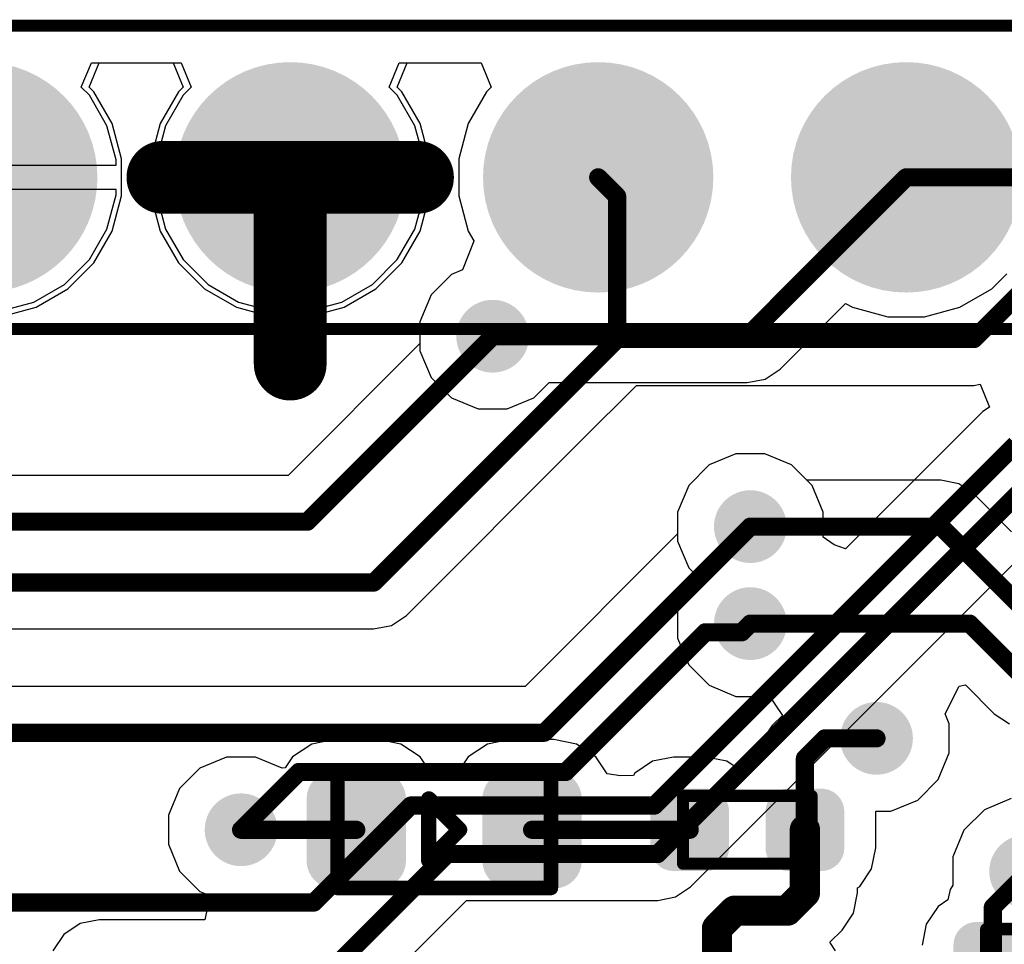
# Model space of a CAD drawing. Header units: inches. Extents: x 0 to 41, y 0 to 25.4.
# Tile 9 of 16: x 17 to 25.1, y 17.8 to 25.4. Entities that reach past the tile are written whole.
import ezdxf

# ---------------------------------------------------------------- set-up
doc = ezdxf.new("R2010")
doc.units = ezdxf.units.IN
for name, color, linetype in [('Board', 56, 'Continuous'), ('BOTTOM', 5, 'Continuous'), ('Bottom Solder', 6, 'Continuous'), ('Pad Holes', 156, 'Continuous'), ('TOP', 1, 'Continuous'), ('Top Assembly', 56, 'Continuous'), ('Top Solder', 216, 'Continuous'), ('Via Holes', 16, 'Continuous')]:
    doc.layers.add(name, color=color, linetype=linetype)

# ---------------------------------------------------------------- blocks, each defined once
blk = doc.blocks.new('PIN_HEADER_2_54___VERT__1_4POS_F_________1_3800')
at = {"layer": 'BOTTOM'}
h = blk.add_hatch(color=5, dxfattribs=at)
edge = h.paths.add_edge_path()
edge.add_arc((-3.81, 0), 0.8499983, 0, 360)
h = blk.add_hatch(color=5, dxfattribs=at)
edge = h.paths.add_edge_path()
edge.add_arc((-1.27, 0), 0.8499983, 0, 360)
h = blk.add_hatch(color=5, dxfattribs=at)
edge = h.paths.add_edge_path()
edge.add_arc((1.27, 0), 0.8499983, 0, 360)
h = blk.add_hatch(color=5, dxfattribs=at)
edge = h.paths.add_edge_path()
edge.add_arc((3.81, 0), 0.8499983, 0, 360)
at = {"layer": 'Bottom Solder'}
h = blk.add_hatch(color=6, dxfattribs=at)
edge = h.paths.add_edge_path()
edge.add_arc((-3.81, 0), 0.9499980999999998, 0, 360)
h = blk.add_hatch(color=6, dxfattribs=at)
edge = h.paths.add_edge_path()
edge.add_arc((-1.27, 0), 0.9499980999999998, 0, 360)
h = blk.add_hatch(color=6, dxfattribs=at)
edge = h.paths.add_edge_path()
edge.add_arc((1.27, 0), 0.9499980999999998, 0, 360)
h = blk.add_hatch(color=6, dxfattribs=at)
edge = h.paths.add_edge_path()
edge.add_arc((3.81, 0), 0.9499980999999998, 0, 360)
at = {"layer": 'Pad Holes'}
h = blk.add_hatch(color=7, dxfattribs=at)
edge = h.paths.add_edge_path()
edge.add_arc((-3.81, 0), 0.499999, 0, 360)
h = blk.add_hatch(color=7, dxfattribs=at)
edge = h.paths.add_edge_path()
edge.add_arc((-1.27, 0), 0.499999, 0, 360)
h = blk.add_hatch(color=7, dxfattribs=at)
edge = h.paths.add_edge_path()
edge.add_arc((1.27, 0), 0.499999, 0, 360)
h = blk.add_hatch(color=7, dxfattribs=at)
edge = h.paths.add_edge_path()
edge.add_arc((3.81, 0), 0.499999, 0, 360)
at = {"layer": 'TOP'}
h = blk.add_hatch(color=1, dxfattribs=at)
edge = h.paths.add_edge_path()
edge.add_arc((-3.81, 0), 0.8499983, 0, 360)
h = blk.add_hatch(color=1, dxfattribs=at)
edge = h.paths.add_edge_path()
edge.add_arc((-1.27, 0), 0.8499983, 0, 360)
h = blk.add_hatch(color=1, dxfattribs=at)
edge = h.paths.add_edge_path()
edge.add_arc((1.27, 0), 0.8499983, 0, 360)
h = blk.add_hatch(color=1, dxfattribs=at)
edge = h.paths.add_edge_path()
edge.add_arc((3.81, 0), 0.8499983, 0, 360)
at = {"layer": 'Top Solder'}
h = blk.add_hatch(color=216, dxfattribs=at)
edge = h.paths.add_edge_path()
edge.add_arc((-3.81, 0), 0.9499980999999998, 0, 360)
h = blk.add_hatch(color=216, dxfattribs=at)
edge = h.paths.add_edge_path()
edge.add_arc((-1.27, 0), 0.9499980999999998, 0, 360)
h = blk.add_hatch(color=216, dxfattribs=at)
edge = h.paths.add_edge_path()
edge.add_arc((1.27, 0), 0.9499980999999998, 0, 360)
h = blk.add_hatch(color=216, dxfattribs=at)
edge = h.paths.add_edge_path()
edge.add_arc((3.81, 0), 0.9499980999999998, 0, 360)
at = {"layer": 'Top Assembly', "const_width": 0.0999998}
for points in [[(-5.060000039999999, 1.25000004), (5.060000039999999, 1.25000004)], [(-5.060000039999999, -1.25000004), (5.060000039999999, -1.25000004)]]:
    blk.add_lwpolyline(points, dxfattribs=at)
blk = doc.blocks.new('LEDC1608X80N_AK_3801')
at = {"layer": 'TOP'}
h = blk.add_hatch(color=1, dxfattribs=at)
edge = h.paths.add_edge_path()
edge.add_arc((-0.54499891, -0.2550007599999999), 0.17999964, 270, 360)
edge.add_line((-0.36499927, -0.2550007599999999), (-0.36499927, 0.25500076))
edge.add_arc((-0.54499891, 0.25500076), 0.17999964, 0, 90)
edge.add_line((-0.54499891, 0.4350004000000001), (-0.9050007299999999, 0.4350004))
edge.add_arc((-0.9050007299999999, 0.2550007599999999), 0.17999964, 90, 180)
edge.add_line((-1.08500037, 0.2550007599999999), (-1.08500037, -0.25500076))
edge.add_arc((-0.9050007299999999, -0.25500076), 0.17999964, 180, 270)
edge.add_line((-0.9050007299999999, -0.4350004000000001), (-0.54499891, -0.4350004))
h = blk.add_hatch(color=1, dxfattribs=at)
edge = h.paths.add_edge_path()
edge.add_arc((0.54499891, 0.25500076), 0.17999964, 90, 180)
edge.add_line((0.36499927, 0.25500076), (0.36499927, -0.25500076))
edge.add_arc((0.54499891, -0.25500076), 0.17999964, 180, 270)
edge.add_line((0.54499891, -0.4350004), (0.9050007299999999, -0.4350004))
edge.add_arc((0.9050007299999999, -0.25500076), 0.17999964, 270, 360)
edge.add_line((1.08500037, -0.25500076), (1.08500037, 0.25500076))
edge.add_arc((0.9050007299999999, 0.25500076), 0.17999964, 0, 90)
edge.add_line((0.9050007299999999, 0.4350004), (0.54499891, 0.4350004))
at = {"layer": 'Top Solder'}
h = blk.add_hatch(color=216, dxfattribs=at)
edge = h.paths.add_edge_path()
edge.add_arc((-0.54499891, -0.2550007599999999), 0.22999954, 270, 360)
edge.add_line((-0.31499937, -0.2550007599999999), (-0.31499937, 0.25500076))
edge.add_arc((-0.54499891, 0.25500076), 0.22999954, 0, 90)
edge.add_line((-0.54499891, 0.4850003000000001), (-0.9050007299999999, 0.4850002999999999))
edge.add_arc((-0.9050007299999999, 0.2550007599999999), 0.22999954, 90, 180)
edge.add_line((-1.13500027, 0.25500076), (-1.13500027, -0.25500076))
edge.add_arc((-0.9050007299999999, -0.25500076), 0.22999954, 180, 270)
edge.add_line((-0.9050007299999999, -0.4850003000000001), (-0.54499891, -0.4850002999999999))
h = blk.add_hatch(color=216, dxfattribs=at)
edge = h.paths.add_edge_path()
edge.add_arc((0.54499891, 0.25500076), 0.22999954, 90, 180)
edge.add_line((0.31499937, 0.25500076), (0.31499937, -0.2550007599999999))
edge.add_arc((0.54499891, -0.25500076), 0.22999954, 180, 270)
edge.add_line((0.54499891, -0.4850002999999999), (0.9050007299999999, -0.4850002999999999))
edge.add_arc((0.9050007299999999, -0.25500076), 0.22999954, 270, 360)
edge.add_line((1.13500027, -0.25500076), (1.13500027, 0.25500076))
edge.add_arc((0.9050007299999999, 0.25500076), 0.22999954, 0, 90)
edge.add_line((0.9050007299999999, 0.4850002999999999), (0.54499891, 0.4850002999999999))
at = {"layer": 'Top Assembly'}
for points, const_width in [([(-0.88000078, 0.47999904), (-0.88000078, -0.47999904)], 0.11999976), ([(0.88000078, 0.47999904), (-0.88000078, 0.47999904)], 0.11999976), ([(0.88000078, 0.47999904), (0.88000078, -0.47999904)], 0.11999976), ([(0.127, 0.254), (-0.127, 0)], 0.127), ([(0.127, 0.254), (0.127, -0.254)], 0.127), ([(0.127, -0.254), (-0.127, 0)], 0.127), ([(0.88000078, -0.47999904), (-0.88000078, -0.47999904)], 0.11999976)]:
    blk.add_lwpolyline(points, dxfattribs=dict(at, const_width=const_width))
for points, const_width in [([(-0.9100007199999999, 0.47999904, 1), (-0.8500008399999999, 0.47999904, 1)], 0.05999988), ([(-0.9100007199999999, 0.47999904, 1), (-0.8500008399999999, 0.47999904, 1)], 0.05999988), ([(0.8500008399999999, 0.47999904, 1), (0.9100007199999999, 0.47999904, 1)], 0.05999988), ([(0.8500008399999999, 0.47999904, 1), (0.9100007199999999, 0.47999904, 1)], 0.05999988), ([(0.09525, 0.254, 1), (0.15875, 0.254, 1)], 0.0635), ([(0.09525, 0.254, 1), (0.15875, 0.254, 1)], 0.0635), ([(-0.15875, 0, 1), (-0.09525, 0, 1)], 0.0635), ([(-0.15875, 0, 1), (-0.09525, 0, 1)], 0.0635), ([(0.09525, -0.254, 1), (0.15875, -0.254, 1)], 0.0635), ([(0.09525, -0.254, 1), (0.15875, -0.254, 1)], 0.0635), ([(-0.9100007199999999, -0.47999904, 1), (-0.8500008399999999, -0.47999904, 1)], 0.05999988), ([(-0.9100007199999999, -0.47999904, 1), (-0.8500008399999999, -0.47999904, 1)], 0.05999988), ([(0.8500008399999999, -0.47999904, 1), (0.9100007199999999, -0.47999904, 1)], 0.05999988), ([(0.8500008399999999, -0.47999904, 1), (0.9100007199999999, -0.47999904, 1)], 0.05999988)]:
    blk.add_lwpolyline(points, format="xyb", close=True, dxfattribs=dict(at, const_width=const_width))
blk = doc.blocks.new('RES_0402_3807')
at = {"layer": 'TOP'}
h = blk.add_hatch(color=1, dxfattribs=at)
edge = h.paths.add_edge_path()
edge.add_arc((-0.34024951, -0.14975078), 0.14024864, 270, 360)
edge.add_line((-0.20000087, -0.14975078), (-0.20000087, 0.14975078))
edge.add_arc((-0.34024951, 0.14975078), 0.14024864, 0, 90)
edge.add_line((-0.34024951, 0.28999942), (-0.60975113, 0.28999942))
edge.add_arc((-0.60975113, 0.14975078), 0.14024864, 90, 180)
edge.add_line((-0.7499997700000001, 0.14975078), (-0.7499997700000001, -0.14975078))
edge.add_arc((-0.60975113, -0.14975078), 0.14024864, 180, 270)
edge.add_line((-0.60975113, -0.28999942), (-0.34024951, -0.28999942))
h = blk.add_hatch(color=1, dxfattribs=at)
edge = h.paths.add_edge_path()
edge.add_arc((0.34024951, 0.14975078), 0.14024864, 90, 180)
edge.add_line((0.20000087, 0.14975078), (0.20000087, -0.14975078))
edge.add_arc((0.34024951, -0.14975078), 0.14024864, 180, 270)
edge.add_line((0.34024951, -0.28999942), (0.60975113, -0.28999942))
edge.add_arc((0.60975113, -0.14975078), 0.14024864, 270, 360)
edge.add_line((0.7499997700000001, -0.14975078), (0.7499997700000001, 0.14975078))
edge.add_arc((0.60975113, 0.14975078), 0.14024864, 0, 90)
edge.add_line((0.60975113, 0.28999942), (0.34024951, 0.28999942))
at = {"layer": 'Top Solder'}
h = blk.add_hatch(color=216, dxfattribs=at)
edge = h.paths.add_edge_path()
edge.add_arc((-0.34024951, -0.14975078), 0.19024854, 270, 360)
edge.add_line((-0.15000097, -0.14975078), (-0.15000097, 0.14975078))
edge.add_arc((-0.34024951, 0.14975078), 0.19024854, 0, 90)
edge.add_line((-0.34024951, 0.33999932), (-0.60975113, 0.33999932))
edge.add_arc((-0.60975113, 0.14975078), 0.19024854, 90, 180)
edge.add_line((-0.79999967, 0.14975078), (-0.79999967, -0.14975078))
edge.add_arc((-0.60975113, -0.14975078), 0.19024854, 180, 270)
edge.add_line((-0.60975113, -0.33999932), (-0.34024951, -0.33999932))
h = blk.add_hatch(color=216, dxfattribs=at)
edge = h.paths.add_edge_path()
edge.add_arc((0.34024951, 0.14975078), 0.19024854, 90, 180)
edge.add_line((0.15000097, 0.14975078), (0.15000097, -0.14975078))
edge.add_arc((0.34024951, -0.14975078), 0.19024854, 180, 270)
edge.add_line((0.3402495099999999, -0.33999932), (0.60975113, -0.33999932))
edge.add_arc((0.60975113, -0.14975078), 0.19024854, 270, 360)
edge.add_line((0.79999967, -0.14975078), (0.79999967, 0.14975078))
edge.add_arc((0.60975113, 0.14975078), 0.19024854, 0, 90)
edge.add_line((0.60975113, 0.33999932), (0.34024951, 0.33999932))
at = {"layer": 'Top Assembly', "const_width": 0.0999998}
for points in [[(0.5299989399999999, 0.27999944), (-0.5299989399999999, 0.27999944)], [(-0.5299989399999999, 0.27999944), (-0.5299989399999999, -0.27999944)], [(0.5299989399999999, 0.27999944), (0.5299989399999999, -0.27999944)], [(0.5299989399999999, -0.27999944), (-0.5299989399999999, -0.27999944)]]:
    blk.add_lwpolyline(points, dxfattribs=at)
at = {"layer": 'Top Assembly', "const_width": 0.0499999}
for points in [[(-0.55499762, 0.27999944, 1), (-0.50500026, 0.27999944, 1)], [(-0.55499762, 0.27999944, 1), (-0.50500026, 0.27999944, 1)], [(0.50500026, 0.27999944, 1), (0.55499762, 0.27999944, 1)], [(0.50500026, 0.27999944, 1), (0.55499762, 0.27999944, 1)], [(-0.55499762, -0.27999944, 1), (-0.50500026, -0.27999944, 1)], [(-0.55499762, -0.27999944, 1), (-0.50500026, -0.27999944, 1)], [(0.50500026, -0.27999944, 1), (0.55499762, -0.27999944, 1)], [(0.50500026, -0.27999944, 1), (0.55499762, -0.27999944, 1)]]:
    blk.add_lwpolyline(points, format="xyb", close=True, dxfattribs=at)
blk = doc.blocks.new('RES_0402_3808')
at = {"layer": 'TOP'}
h = blk.add_hatch(color=1, dxfattribs=at)
edge = h.paths.add_edge_path()
edge.add_arc((-0.34025205, -0.14975078), 0.14024864, 270, 360)
edge.add_line((-0.20000341, -0.14975078), (-0.20000341, 0.14975078))
edge.add_arc((-0.34025205, 0.14975078), 0.14024864, 0, 90)
edge.add_line((-0.34025205, 0.28999942), (-0.60975367, 0.28999942))
edge.add_arc((-0.60975367, 0.14975078), 0.14024864, 90, 180)
edge.add_line((-0.75000231, 0.1497507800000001), (-0.75000231, -0.1497507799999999))
edge.add_arc((-0.60975367, -0.14975078), 0.14024864, 180, 270)
edge.add_line((-0.60975367, -0.28999942), (-0.34025205, -0.28999942))
h = blk.add_hatch(color=1, dxfattribs=at)
edge = h.paths.add_edge_path()
edge.add_arc((0.34025205, 0.14975078), 0.14024864, 90, 180)
edge.add_line((0.20000341, 0.14975078), (0.20000341, -0.14975078))
edge.add_arc((0.34025205, -0.14975078), 0.14024864, 180, 270)
edge.add_line((0.34025205, -0.28999942), (0.60975367, -0.28999942))
edge.add_arc((0.60975367, -0.14975078), 0.14024864, 270, 360)
edge.add_line((0.75000231, -0.14975078), (0.75000231, 0.14975078))
edge.add_arc((0.60975367, 0.14975078), 0.14024864, 0, 90)
edge.add_line((0.60975367, 0.28999942), (0.34025205, 0.28999942))
at = {"layer": 'Top Solder'}
h = blk.add_hatch(color=216, dxfattribs=at)
edge = h.paths.add_edge_path()
edge.add_arc((-0.34025205, -0.14975078), 0.19024854, 270, 360)
edge.add_line((-0.15000351, -0.14975078), (-0.15000351, 0.14975078))
edge.add_arc((-0.34025205, 0.14975078), 0.19024854, 0, 90)
edge.add_line((-0.34025205, 0.33999932), (-0.60975367, 0.33999932))
edge.add_arc((-0.60975367, 0.14975078), 0.19024854, 90, 180)
edge.add_line((-0.80000221, 0.1497507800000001), (-0.80000221, -0.1497507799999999))
edge.add_arc((-0.60975367, -0.14975078), 0.19024854, 180, 270)
edge.add_line((-0.60975367, -0.33999932), (-0.34025205, -0.33999932))
h = blk.add_hatch(color=216, dxfattribs=at)
edge = h.paths.add_edge_path()
edge.add_arc((0.34025205, 0.14975078), 0.19024854, 90, 180)
edge.add_line((0.15000351, 0.14975078), (0.15000351, -0.14975078))
edge.add_arc((0.34025205, -0.14975078), 0.19024854, 180, 270)
edge.add_line((0.3402520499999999, -0.33999932), (0.60975367, -0.33999932))
edge.add_arc((0.60975367, -0.14975078), 0.19024854, 270, 360)
edge.add_line((0.80000221, -0.14975078), (0.80000221, 0.14975078))
edge.add_arc((0.60975367, 0.14975078), 0.19024854, 0, 90)
edge.add_line((0.60975367, 0.33999932), (0.34025205, 0.33999932))
at = {"layer": 'Top Assembly', "const_width": 0.0999998}
for points in [[(-0.5299989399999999, 0.27999944), (0.5299989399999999, 0.27999944)], [(-0.5299989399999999, -0.27999944), (-0.5299989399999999, 0.27999944)], [(0.5299989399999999, -0.27999944), (0.5299989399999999, 0.27999944)], [(-0.5299989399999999, -0.27999944), (0.5299989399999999, -0.27999944)]]:
    blk.add_lwpolyline(points, dxfattribs=at)
at = {"layer": 'Top Assembly', "const_width": 0.0499999}
for points in [[(-0.55499762, 0.27999944, 1), (-0.50500026, 0.27999944, 1)], [(-0.55499762, 0.27999944, 1), (-0.50500026, 0.27999944, 1)], [(0.50500026, 0.27999944, 1), (0.55499762, 0.27999944, 1)], [(0.50500026, 0.27999944, 1), (0.55499762, 0.27999944, 1)], [(-0.55499762, -0.27999944, 1), (-0.50500026, -0.27999944, 1)], [(-0.55499762, -0.27999944, 1), (-0.50500026, -0.27999944, 1)], [(0.50500026, -0.27999944, 1), (0.55499762, -0.27999944, 1)], [(0.50500026, -0.27999944, 1), (0.55499762, -0.27999944, 1)]]:
    blk.add_lwpolyline(points, format="xyb", close=True, dxfattribs=at)

msp = doc.modelspace()

# ---------------------------------------------------------------- hatches: boundary and pattern name
at = {"layer": 'BOTTOM'}
h = msp.add_hatch(color=5, dxfattribs=at)
edge = h.paths.add_edge_path()
edge.add_arc((20.89999884, 22.80000012), 0.2999994, 0, 360)
h = msp.add_hatch(color=5, dxfattribs=at)
edge = h.paths.add_edge_path()
edge.add_arc((23.02502126, 21.23000326), 0.2999994, 0, 360)
h = msp.add_hatch(color=5, dxfattribs=at)
edge = h.paths.add_edge_path()
edge.add_arc((23.02502126, 20.43000232), 0.2999994, 0, 360)
h = msp.add_hatch(color=5, dxfattribs=at)
edge = h.paths.add_edge_path()
edge.add_arc((24.06559068, 19.48396662), 0.2999994, 0, 360)
h = msp.add_hatch(color=5, dxfattribs=at)
edge = h.paths.add_edge_path()
edge.add_arc((18.82502204, 18.7300108), 0.2999994, 0, 360)
h = msp.add_hatch(color=5, dxfattribs=at)
edge = h.paths.add_edge_path()
edge.add_arc((25.29533676, 18.38703714), 0.2999994, 0, 360)
at = {"layer": 'TOP'}
h = msp.add_hatch(color=1, dxfattribs=at)
edge = h.paths.add_edge_path()
edge.add_arc((20.89999884, 22.80000012), 0.2999994, 0, 360)
h = msp.add_hatch(color=1, dxfattribs=at)
edge = h.paths.add_edge_path()
edge.add_arc((23.02502126, 21.23000326), 0.2999994, 0, 360)
h = msp.add_hatch(color=1, dxfattribs=at)
edge = h.paths.add_edge_path()
edge.add_arc((23.02502126, 20.43000232), 0.2999994, 0, 360)
h = msp.add_hatch(color=1, dxfattribs=at)
edge = h.paths.add_edge_path()
edge.add_arc((24.06559068, 19.48396662), 0.2999994, 0, 360)
h = msp.add_hatch(color=1, dxfattribs=at)
edge = h.paths.add_edge_path()
edge.add_arc((18.82502204, 18.7300108), 0.2999994, 0, 360)
h = msp.add_hatch(color=1, dxfattribs=at)
edge = h.paths.add_edge_path()
edge.add_arc((25.29533676, 18.38703714), 0.2999994, 0, 360)
at = {"layer": 'Via Holes'}
h = msp.add_hatch(color=7, dxfattribs=at)
edge = h.paths.add_edge_path()
edge.add_arc((20.89999884, 22.80000012), 0.1499997, 0, 360)
h = msp.add_hatch(color=7, dxfattribs=at)
edge = h.paths.add_edge_path()
edge.add_arc((23.02502126, 21.23000326), 0.1499997, 0, 360)
h = msp.add_hatch(color=7, dxfattribs=at)
edge = h.paths.add_edge_path()
edge.add_arc((23.02502126, 20.43000232), 0.1499997, 0, 360)
h = msp.add_hatch(color=7, dxfattribs=at)
edge = h.paths.add_edge_path()
edge.add_arc((24.06559068, 19.48396662), 0.1499997, 0, 360)
h = msp.add_hatch(color=7, dxfattribs=at)
edge = h.paths.add_edge_path()
edge.add_arc((18.82502204, 18.7300108), 0.1499997, 0, 360)

# ---------------------------------------------------------------- linework, layer by layer
at = {"layer": 'Board', "const_width": 0.0499999}
msp.add_lwpolyline([(4.500013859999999, 25.36001278), (36.50000066, 25.36001024)], dxfattribs=at)
at = {"layer": 'BOTTOM'}
for p, q in [((17.50718114, 24.85415146), (17.59002578, 25.05415106)), ((17.59002578, 25.05415106), (18.26498506, 25.05415106)), ((18.26498506, 25.05415106), (18.3478297, 24.85415146)), ((20.11223054, 24.85415146), (20.19507264, 25.05415106)), ((20.19507264, 25.05415106), (20.8049876, 25.0541536)), ((20.8049876, 25.0541536), (20.8878297, 24.85415146)), ((17.57344974, 24.78788286), (17.50718114, 24.85415146)), ((18.3478297, 24.85415146), (18.30980336, 24.81612512)), ((20.15025688, 24.81612512), (20.11223054, 24.85415146)), ((20.8878297, 24.85415146), (20.84980336, 24.81612512)), ((17.71879362, 24.53613838), (17.57344974, 24.78788286)), ((18.30980336, 24.81612512), (18.15840158, 24.55389298)), ((20.30165866, 24.55389298), (20.15025688, 24.81612512)), ((20.84980336, 24.81612512), (20.69840158, 24.55389298)), ((17.79402842, 24.25535408), (17.71879362, 24.53613838)), ((18.15840158, 24.55389298), (18.08003242, 24.26140944)), ((20.38002782, 24.26140944), (20.30165866, 24.55389298)), ((20.69840158, 24.55389298), (20.62003242, 24.26140944)), ((15.58603182, 24.21001), (17.79402842, 24.21001)), ((17.79402842, 24.21001), (17.79402842, 24.25535408)), ((18.08003242, 24.26140944), (18.08003242, 23.95861096)), ((20.38002782, 23.95861096), (20.38002782, 24.26140944)), ((20.62003242, 24.26140944), (20.62003242, 23.95861096)), ((17.79402842, 24.0100104), (16.79002992, 24.0100104)), ((17.71879362, 23.68388202), (17.79402842, 23.96466632)), ((17.79402842, 23.96466632), (17.79402842, 24.0100104)), ((18.08003242, 23.95861096), (18.15840158, 23.66612742)), ((20.30165866, 23.66612742), (20.38002782, 23.95861096)), ((20.62003242, 23.95861096), (20.69840158, 23.66612742)), ((17.57344974, 23.43213754), (17.71879362, 23.68388202)), ((18.15840158, 23.66612742), (18.30980336, 23.40389528)), ((20.15025688, 23.40389528), (20.30165866, 23.66612742)), ((20.69840158, 23.66612742), (20.74508678, 23.58526906)), ((20.74524426, 23.58445118), (20.6519018, 23.34666908)), ((20.74508678, 23.58526906), (20.74524426, 23.58445118)), ((17.36790278, 23.22659058), (17.57344974, 23.43213754)), ((18.30980336, 23.40389528), (18.5239152, 23.18978344)), ((19.93614504, 23.18978344), (20.15025688, 23.40389528)), ((20.56012652, 23.30865544), (20.39134352, 23.13987244)), ((20.6519018, 23.34666908), (20.56012652, 23.30865544)), ((17.1161583, 23.0812467), (17.36790278, 23.22659058)), ((18.5239152, 23.18978344), (18.78614734, 23.03838166)), ((19.6739129, 23.03838166), (19.93614504, 23.18978344)), ((16.835374, 23.0060119), (17.1161583, 23.0812467)), ((20.39134352, 23.13987244), (20.30000004, 22.9193471)), ((18.78614734, 23.03838166), (19.07863088, 22.9600125)), ((19.38142936, 22.9600125), (19.6739129, 23.03838166)), ((19.07863088, 22.9600125), (19.38142936, 22.9600125)), ((20.30000004, 22.9193471), (20.30000004, 22.74071652)), ((20.30000004, 22.74071652), (19.21198088, 21.65269736)), ((21.62537204, 21.93464752), (22.08482248, 22.39409796)), ((22.08482248, 22.39409796), (24.86881996, 22.39409796)), ((24.86881996, 22.39409796), (24.9203083, 22.40433924)), ((24.9203083, 22.40433924), (24.99834472, 22.21594236)), ((24.94360772, 22.1793689), (23.80979744, 21.04555862)), ((24.99834472, 22.21594236), (24.94360772, 22.1793689)), ((20.18871756, 20.49799558), (21.62536442, 21.93464244)), ((21.62536442, 21.93464244), (21.62537204, 21.93464752)), ((22.90567428, 21.83000206), (22.68514894, 21.73865858)), ((23.14436824, 21.83000206), (22.90567428, 21.83000206)), ((23.36489358, 21.73865858), (23.14436824, 21.83000206)), ((22.68514894, 21.73865858), (22.51636594, 21.56987558)), ((23.53367658, 21.56987558), (23.36489358, 21.73865858)), ((19.21198088, 21.65269736), (15.42774664, 21.65269736)), ((22.51636594, 21.56987558), (22.42502246, 21.34935024)), ((23.62502006, 21.34935024), (23.53367658, 21.56987558)), ((22.42502246, 21.34935024), (22.42502246, 21.17071966)), ((23.62502006, 21.14362548), (23.62502006, 21.34935024)), ((22.53159578, 18.25964344), (25.52162028, 21.24966794)), ((22.42502246, 21.17071966), (21.1666582, 19.9123554)), ((23.71542374, 21.07880722), (23.62502006, 21.14362548)), ((23.80979744, 21.04555862), (23.71542374, 21.07880722)), ((20.06467666, 20.41511284), (20.18871756, 20.49799558)), ((14.7536281, 20.38600952), (19.91835996, 20.38600952)), ((19.91835996, 20.38600952), (20.06467666, 20.41511284)), ((21.1666582, 19.9123554), (14.69120506, 19.9123554)), ((22.40755488, 18.1767607), (22.53159578, 18.25964344)), ((19.80736704, 17.2716317), (20.68339272, 18.14765738)), ((20.68339272, 18.14765738), (22.26123818, 18.14765738)), ((22.26123818, 18.14765738), (22.40755488, 18.1767607))]:
    msp.add_line(p, q, dxfattribs=at)
at = {"layer": 'BOTTOM', "const_width": 0.1499997}
for points in [[(21.77003012, 24.1100102), (21.92645094, 23.95358938)], [(24.31003012, 24.1100102), (25.28762786, 24.1100102)], [(21.92645094, 22.77644162), (21.92645094, 23.95358938)], [(24.86881996, 22.77644162), (25.8140962, 23.72171786)], [(19.37035242, 21.2703537), (20.89999884, 22.80000012)], [(21.35501444, 22.20500512), (21.92645094, 22.77644162)], [(21.92645094, 22.77644162), (24.86881996, 22.77644162)], [(19.91835996, 20.76835318), (21.3550119, 22.20500512)], [(21.3550119, 22.20500512), (21.35501444, 22.20500512)], [(22.2349568, 18.93000278), (25.21396532, 21.9090113)], [(22.26123818, 18.53000104), (25.36324874, 21.6320116)], [(14.96156266, 21.2703537), (19.37035242, 21.2703537)], [(21.32502974, 19.53001174), (23.02502126, 21.23000326)], [(14.7536281, 20.76835318), (19.91835996, 20.76835318)], [(22.95379204, 20.3587731), (23.02502126, 20.43000232)], [(21.50202456, 19.20700248), (22.65379518, 20.3587731)], [(22.65379518, 20.3587731), (22.95379204, 20.3587731)], [(14.22502108, 19.53001174), (21.32502974, 19.53001174)], [(18.82502204, 18.7300108), (19.30201372, 19.20700248)], [(19.30201372, 19.20700248), (21.50202456, 19.20700248)], [(19.425031, 18.130012), (20.22502178, 18.93000278)], [(20.22502178, 18.93000278), (22.2349568, 18.93000278)], [(19.42502338, 17.43000324), (20.52502118, 18.53000104)], [(20.52502118, 18.53000104), (22.26123818, 18.53000104)], [(16.07854036, 18.130012), (19.425031, 18.130012)]]:
    msp.add_lwpolyline(points, dxfattribs=at)
at = {"layer": 'BOTTOM', "const_width": 0.07499858}
for points in [[(21.73252956, 24.1100102, 1), (21.80753068, 24.1100102, 1)], [(24.27252956, 24.1100102, 1), (24.34753068, 24.1100102, 1)], [(21.88895038, 23.95358938, 1), (21.9639515, 23.95358938, 1)], [(21.88895038, 23.95358938, 1), (21.9639515, 23.95358938, 1)], [(20.86249828, 22.80000012, 1), (20.9374994, 22.80000012, 1)], [(21.88895038, 22.77644162, 1), (21.9639515, 22.77644162, 1)], [(21.88895038, 22.77644162, 1), (21.9639515, 22.77644162, 1)], [(21.88895038, 22.77644162, 1), (21.9639515, 22.77644162, 1)], [(24.8313194, 22.77644162, 1), (24.90632052, 22.77644162, 1)], [(24.8313194, 22.77644162, 1), (24.90632052, 22.77644162, 1)], [(21.31751134, 22.20500512, 1), (21.39251246, 22.20500512, 1)], [(21.31751134, 22.20500512, 1), (21.39251246, 22.20500512, 1)], [(21.31751388, 22.20500512, 1), (21.392515, 22.20500512, 1)], [(21.31751388, 22.20500512, 1), (21.392515, 22.20500512, 1)], [(19.33285186, 21.2703537, 1), (19.40785298, 21.2703537, 1)], [(19.33285186, 21.2703537, 1), (19.40785298, 21.2703537, 1)], [(22.9875207, 21.23000326, 1), (23.06252182, 21.23000326, 1)], [(19.8808594, 20.76835318, 1), (19.95586052, 20.76835318, 1)], [(19.8808594, 20.76835318, 1), (19.95586052, 20.76835318, 1)], [(22.9875207, 20.43000232, 1), (23.06252182, 20.43000232, 1)], [(22.61629462, 20.3587731, 1), (22.69129574, 20.3587731, 1)], [(22.61629462, 20.3587731, 1), (22.69129574, 20.3587731, 1)], [(22.91629148, 20.3587731, 1), (22.9912926, 20.3587731, 1)], [(22.91629148, 20.3587731, 1), (22.9912926, 20.3587731, 1)], [(21.28752918, 19.53001174, 1), (21.3625303, 19.53001174, 1)], [(21.28752918, 19.53001174, 1), (21.3625303, 19.53001174, 1)], [(19.26451316, 19.20700248, 1), (19.33951428, 19.20700248, 1)], [(19.26451316, 19.20700248, 1), (19.33951428, 19.20700248, 1)], [(21.464524, 19.20700248, 1), (21.53952512, 19.20700248, 1)], [(21.464524, 19.20700248, 1), (21.53952512, 19.20700248, 1)], [(20.18752122, 18.93000278, 1), (20.26252234, 18.93000278, 1)], [(20.18752122, 18.93000278, 1), (20.26252234, 18.93000278, 1)], [(22.19745624, 18.93000278, 1), (22.27245736, 18.93000278, 1)], [(22.19745624, 18.93000278, 1), (22.27245736, 18.93000278, 1)], [(18.78752148, 18.7300108, 1), (18.8625226, 18.7300108, 1)], [(20.48752062, 18.53000104, 1), (20.56252174, 18.53000104, 1)], [(20.48752062, 18.53000104, 1), (20.56252174, 18.53000104, 1)], [(22.22373762, 18.53000104, 1), (22.29873874, 18.53000104, 1)], [(22.22373762, 18.53000104, 1), (22.29873874, 18.53000104, 1)], [(19.38753044, 18.130012, 1), (19.46253156, 18.130012, 1)], [(19.38753044, 18.130012, 1), (19.46253156, 18.130012, 1)]]:
    msp.add_lwpolyline(points, format="xyb", close=True, dxfattribs=at)
at = {"layer": 'TOP'}
for p, q in [((17.57223054, 24.85415146), (17.65507518, 25.05415106)), ((17.65507518, 25.05415106), (18.33003446, 25.05415106)), ((18.33003446, 25.05415106), (18.4128791, 24.85415146)), ((20.04718114, 24.85415146), (20.13002324, 25.05415106)), ((20.13002324, 25.05415106), (20.8049876, 25.0541536)), ((20.8049876, 25.0541536), (20.8878297, 24.85415146)), ((17.61025688, 24.81612512), (17.57223054, 24.85415146)), ((18.4128791, 24.85415146), (18.3466105, 24.78788286)), ((20.11344974, 24.78788286), (20.04718114, 24.85415146)), ((20.8878297, 24.85415146), (20.84980336, 24.81612512)), ((17.76165866, 24.55389298), (17.61025688, 24.81612512)), ((18.3466105, 24.78788286), (18.20126662, 24.53613838)), ((20.25879362, 24.53613838), (20.11344974, 24.78788286)), ((20.84980336, 24.81612512), (20.69840158, 24.55389298)), ((17.84002782, 24.26140944), (17.76165866, 24.55389298)), ((18.20126662, 24.53613838), (18.12603182, 24.25535408)), ((20.33402842, 24.25535408), (20.25879362, 24.53613838)), ((20.69840158, 24.55389298), (20.62003242, 24.26140944)), ((17.84002782, 23.95861096), (17.84002782, 24.26140944)), ((18.12603182, 24.25535408), (18.12603182, 24.21001)), ((18.12603182, 24.21001), (20.33402842, 24.21001)), ((20.33402842, 24.21001), (20.33402842, 24.25535408)), ((20.62003242, 24.26140944), (20.62003242, 23.95861096)), ((17.76165866, 23.66612742), (17.84002782, 23.95861096)), ((19.13003032, 24.0100104), (18.12603182, 24.0100104)), ((18.12603182, 24.0100104), (18.12603182, 23.96466632)), ((18.12603182, 23.96466632), (18.20126662, 23.68388202)), ((19.13003032, 23.0060119), (19.13003032, 24.0100104)), ((20.33402842, 24.0100104), (19.33002992, 24.0100104)), ((19.33002992, 24.0100104), (19.33002992, 23.0060119)), ((20.25879362, 23.68388202), (20.33402842, 23.96466632)), ((20.33402842, 23.96466632), (20.33402842, 24.0100104)), ((20.62003242, 23.95861096), (20.69840158, 23.66612742)), ((17.61025688, 23.40389528), (17.76165866, 23.66612742)), ((18.20126662, 23.68388202), (18.3466105, 23.43213754)), ((20.11344974, 23.43213754), (20.25879362, 23.68388202)), ((20.69840158, 23.66612742), (20.74508678, 23.58526906)), ((20.74524426, 23.58445118), (20.6519018, 23.34666908)), ((20.74508678, 23.58526906), (20.74524426, 23.58445118)), ((17.39614504, 23.18978344), (17.61025688, 23.40389528)), ((18.3466105, 23.43213754), (18.55215746, 23.22659058)), ((19.90790278, 23.22659058), (20.11344974, 23.43213754)), ((20.56012652, 23.30865544), (20.39134352, 23.13987244)), ((20.6519018, 23.34666908), (20.56012652, 23.30865544)), ((25.01614504, 23.18978344), (25.14086412, 23.31450252)), ((18.55215746, 23.22659058), (18.80390194, 23.0812467)), ((19.6561583, 23.0812467), (19.90790278, 23.22659058)), ((17.1339129, 23.03838166), (17.39614504, 23.18978344)), ((24.7539129, 23.03838166), (25.01614504, 23.18978344)), ((18.80390194, 23.0812467), (19.08468624, 23.0060119)), ((19.375374, 23.0060119), (19.6561583, 23.0812467)), ((20.39134352, 23.13987244), (20.30000004, 22.9193471)), ((23.27037764, 22.52964252), (23.81097346, 23.07023834)), ((23.81097346, 23.07023834), (23.86614734, 23.03838166)), ((16.84142936, 22.9600125), (17.1339129, 23.03838166)), ((19.08468624, 23.0060119), (19.13003032, 23.0060119)), ((19.33002992, 23.0060119), (19.375374, 23.0060119)), ((23.86614734, 23.03838166), (24.15863088, 22.9600125)), ((24.46142936, 22.9600125), (24.7539129, 23.03838166)), ((20.30000004, 22.9193471), (20.30000004, 22.68065314)), ((24.15863088, 22.9600125), (24.46142936, 22.9600125)), ((20.30000004, 22.68065314), (20.39134352, 22.4601278)), ((23.14633674, 22.44675978), (23.27037764, 22.52964252)), ((20.39134352, 22.4601278), (20.56012652, 22.2913448)), ((21.23987116, 22.2913448), (21.36618282, 22.41765646)), ((21.36618282, 22.41765646), (23.00002004, 22.41765646)), ((23.00002004, 22.41765646), (23.14633674, 22.44675978)), ((20.56012652, 22.2913448), (20.78065186, 22.20000132)), ((21.01934582, 22.20000132), (21.23987116, 22.2913448)), ((20.78065186, 22.20000132), (21.01934582, 22.20000132)), ((22.90567428, 21.83000206), (22.68514894, 21.73865858)), ((23.14436824, 21.83000206), (22.90567428, 21.83000206)), ((23.36489358, 21.73865858), (23.14436824, 21.83000206)), ((22.68514894, 21.73865858), (22.51636594, 21.56987558)), ((23.49120524, 21.61234692), (23.36489358, 21.73865858)), ((24.59718728, 21.61234692), (23.49120524, 21.61234692)), ((24.74350398, 21.5832436), (24.59718728, 21.61234692)), ((22.51636594, 21.56987558), (22.42502246, 21.34935024)), ((24.86754488, 21.50036086), (24.74350398, 21.5832436)), ((25.179909, 21.18799674), (24.86754488, 21.50036086)), ((22.42502246, 21.34935024), (22.42502246, 21.11065628)), ((22.42502246, 21.11065628), (22.51636594, 20.89013094)), ((22.51636594, 20.89013094), (22.57649536, 20.83000406)), ((22.57649536, 20.83000406), (22.51636594, 20.76987464)), ((22.51636594, 20.76987464), (22.42502246, 20.5493493)), ((22.42502246, 20.5493493), (22.42502246, 20.31065534)), ((22.42502246, 20.31065534), (22.51636594, 20.09013)), ((22.51636594, 20.09013), (22.68514894, 19.921347)), ((22.68514894, 19.921347), (22.90567428, 19.83000352)), ((24.63100992, 19.68679578), (24.74584078, 19.91355682)), ((24.74584078, 19.91355682), (24.79854578, 19.9240394)), ((24.79854578, 19.9240394), (25.03693748, 19.6856477)), ((22.90567428, 19.83000352), (23.14436824, 19.83000352)), ((23.14436824, 19.83000352), (23.17592266, 19.84307436)), ((23.17592266, 19.84307436), (23.28921428, 19.67352174)), ((23.28921428, 19.67352174), (23.20466784, 19.5889753)), ((24.66558948, 19.6033136), (24.63100992, 19.68679578)), ((25.03693748, 19.6856477), (25.16097838, 19.60276496)), ((23.20466784, 19.5889753), (23.1217851, 19.4649344)), ((24.66558948, 19.36461964), (24.66558948, 19.6033136)), ((19.40773868, 19.4371595), (19.24896582, 19.33107132)), ((19.59502558, 19.47441368), (19.40773868, 19.4371595)), ((19.95502486, 19.47441368), (19.59502558, 19.47441368)), ((20.14231176, 19.4371595), (19.95502486, 19.47441368)), ((20.30108462, 19.33107132), (20.14231176, 19.4371595)), ((20.85773832, 19.4371595), (20.69896546, 19.33107132)), ((21.04502522, 19.47441368), (20.85773832, 19.4371595)), ((21.4050245, 19.47441368), (21.04502522, 19.47441368)), ((21.5923114, 19.4371595), (21.4050245, 19.47441368)), ((21.75108426, 19.33107132), (21.5923114, 19.4371595)), ((23.1217851, 19.4649344), (23.09854664, 19.3481071)), ((18.70567506, 19.3300096), (18.48514972, 19.23866612)), ((18.94436902, 19.3300096), (18.70567506, 19.3300096)), ((19.16489182, 19.23866612), (18.94436902, 19.3300096)), ((19.24896582, 19.33107132), (19.18879576, 19.2410207)), ((20.39313676, 19.19330426), (20.30108462, 19.33107132)), ((20.69896546, 19.33107132), (20.60691332, 19.19330426)), ((21.8437333, 19.19241018), (21.75108426, 19.33107132)), ((22.39027526, 19.32863546), (22.2184976, 19.29446738)), ((22.65977434, 19.32863546), (22.39027526, 19.32863546)), ((22.831552, 19.29446738), (22.65977434, 19.32863546)), ((23.09854664, 19.3481071), (23.01058898, 19.29194008)), ((24.574246, 19.1440943), (24.66558948, 19.36461964)), ((22.2184976, 19.29446738), (22.07287432, 19.19716252)), ((22.89268218, 19.25362164), (22.831552, 19.29446738)), ((23.01058898, 19.29194008), (22.89268218, 19.25362164)), ((18.48514972, 19.23866612), (18.31636672, 19.06988312)), ((19.18879576, 19.2410207), (19.16489182, 19.23866612)), ((20.50002504, 19.18206476), (20.39313676, 19.19330426)), ((20.60691332, 19.19330426), (20.50002504, 19.18206476)), ((21.95367974, 19.17495022), (21.8437333, 19.19241018)), ((22.05998382, 19.17787122), (21.95367974, 19.17495022)), ((22.07287432, 19.19716252), (22.05998382, 19.17787122)), ((24.405463, 18.9753113), (24.574246, 19.1440943)), ((18.31636672, 19.06988312), (18.22502324, 18.84935778)), ((24.18493766, 18.88396782), (24.405463, 18.9753113)), ((25.17598978, 18.98703594), (24.95546444, 18.89569246)), ((18.22502324, 18.84935778), (18.22502324, 18.61066382)), ((24.05864886, 18.87975904), (24.06210326, 18.88396782)), ((24.05864886, 18.58026002), (24.05864886, 18.87975904)), ((24.06210326, 18.88396782), (24.18493766, 18.88396782)), ((24.95546444, 18.89569246), (24.78668144, 18.72690946)), ((24.78668144, 18.72690946), (24.69533796, 18.50638412)), ((18.22502324, 18.61066382), (18.31636672, 18.39013848)), ((24.02448078, 18.40848236), (24.05864886, 18.58026002)), ((24.69533796, 18.50638412), (24.69533796, 18.27324006)), ((18.31636672, 18.39013848), (18.48514972, 18.22135548)), ((23.92717592, 18.26285908), (24.02448078, 18.40848236)), ((24.69533796, 18.27324006), (24.671782, 18.2379874)), ((18.48514972, 18.22135548), (18.5661427, 18.18780716)), ((23.875365, 18.0436774), (23.90834944, 18.20950384)), ((23.90834944, 18.25027846), (23.92717592, 18.26285908)), ((23.90834944, 18.20950384), (23.90834944, 18.25027846)), ((24.671782, 18.2379874), (24.654637, 18.15178996)), ((18.5661427, 18.18780716), (18.52635868, 17.98780756)), ((24.654637, 18.15178996), (24.57287186, 18.09715456)), ((23.78143072, 17.90309602), (23.875365, 18.0436774)), ((24.57287186, 18.09715456), (24.475567, 17.95153128)), ((17.49704908, 17.95637506), (17.36308186, 17.86686038)), ((17.65507264, 17.98780756), (17.49704908, 17.95637506)), ((18.52635868, 17.98780756), (17.65507264, 17.98780756)), ((24.475567, 17.95153128), (24.44139892, 17.77975362)), ((17.36308186, 17.86686038), (17.27356718, 17.73289316)), ((23.6803184, 17.8019837), (23.78143072, 17.90309602)), ((23.7264829, 17.73289316), (23.6803184, 17.8019837))]:
    msp.add_line(p, q, dxfattribs=at)
for points, const_width in [([(18.18003984, 24.1100102), (19.23003012, 24.1100102)], 0.5999987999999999), ([(19.23003012, 24.1100102), (20.2800204, 24.1100102)], 0.5999987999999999), ([(19.23003012, 22.56999804), (19.23003012, 24.1100102)], 0.5999987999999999), ([(23.00002004, 22.80000012), (24.31003012, 24.1100102)], 0.1499997), ([(20.89999884, 22.80000012), (23.00002004, 22.80000012)], 0.1499997), ([(23.02502126, 21.23000326), (24.59718728, 21.23000326)], 0.1499997), ([(24.59718728, 21.23000326), (25.59418554, 20.233005)], 0.1499997), ([(23.02502126, 20.43000232), (24.83329806, 20.43000232)], 0.1499997), ([(24.83329806, 20.43000232), (25.30729508, 19.9560053)], 0.1499997), ([(23.47502544, 19.3186177), (23.64037436, 19.48396662)], 0.1499997), ([(23.64037436, 19.48396662), (24.06559068, 19.48396662)], 0.1499997), ([(23.47502544, 18.7300108), (23.47502544, 19.3186177)], 0.1499997), ([(23.47502544, 18.20950384), (23.47502544, 18.7300108)], 0.2499995), ([(18.82502204, 18.7300108), (19.77502522, 18.7300108)], 0.1499997), ([(21.22502486, 18.7300108), (22.5250248, 18.7300108)], 0.1499997), ([(25.02502234, 18.0916707), (25.29533676, 18.36198512)], 0.1499997), ([(23.32857666, 18.06305506), (23.47502544, 18.20950384)], 0.2499995), ([(22.74995704, 17.91660628), (22.89640582, 18.06305506)], 0.2499995), ([(22.89640582, 18.06305506), (23.32857666, 18.06305506)], 0.2499995), ([(25.02502234, 17.63000284), (25.02502234, 18.0916707)], 0.1499997), ([(22.74995704, 15.52604464), (22.74995704, 17.91660628)], 0.2499995)]:
    msp.add_lwpolyline(points, dxfattribs=dict(at, const_width=const_width))
for points, const_width in [([(18.03004014, 24.1100102, 1), (18.33003954, 24.1100102, 1)], 0.2999994), ([(19.08003042, 24.1100102, 1), (19.38002982, 24.1100102, 1)], 0.2999994), ([(19.08003042, 24.1100102, 1), (19.38002982, 24.1100102, 1)], 0.2999994), ([(19.08003042, 24.1100102, 1), (19.38002982, 24.1100102, 1)], 0.2999994), ([(20.1300207, 24.1100102, 1), (20.4300201, 24.1100102, 1)], 0.2999994), ([(24.27252956, 24.1100102, 1), (24.34753068, 24.1100102, 1)], 0.07499858), ([(19.08003042, 22.56999804, 1), (19.38002982, 22.56999804, 1)], 0.2999994), ([(20.86249828, 22.80000012, 1), (20.9374994, 22.80000012, 1)], 0.07499858), ([(22.96251948, 22.80000012, 1), (23.0375206, 22.80000012, 1)], 0.07499858), ([(22.96251948, 22.80000012, 1), (23.0375206, 22.80000012, 1)], 0.07499858), ([(22.9875207, 21.23000326, 1), (23.06252182, 21.23000326, 1)], 0.07499858), ([(24.55968672, 21.23000326, 1), (24.63468784, 21.23000326, 1)], 0.07499858), ([(24.55968672, 21.23000326, 1), (24.63468784, 21.23000326, 1)], 0.07499858), ([(22.9875207, 20.43000232, 1), (23.06252182, 20.43000232, 1)], 0.07499858), ([(24.7957975, 20.43000232, 1), (24.87079862, 20.43000232, 1)], 0.07499858), ([(24.7957975, 20.43000232, 1), (24.87079862, 20.43000232, 1)], 0.07499858), ([(23.6028738, 19.48396662, 1), (23.67787492, 19.48396662, 1)], 0.07499858), ([(23.6028738, 19.48396662, 1), (23.67787492, 19.48396662, 1)], 0.07499858), ([(24.02809012, 19.48396662, 1), (24.10309124, 19.48396662, 1)], 0.07499858), ([(23.43752488, 19.3186177, 1), (23.512526, 19.3186177, 1)], 0.07499858), ([(23.43752488, 19.3186177, 1), (23.512526, 19.3186177, 1)], 0.07499858), ([(23.4125262, 18.7300108, 1), (23.53752468, 18.7300108, 1)], 0.12499848), ([(18.78752148, 18.7300108, 1), (18.8625226, 18.7300108, 1)], 0.07499858), ([(19.73752466, 18.7300108, 1), (19.81252578, 18.7300108, 1)], 0.07499858), ([(21.1875243, 18.7300108, 1), (21.26252542, 18.7300108, 1)], 0.07499858), ([(22.48752424, 18.7300108, 1), (22.56252536, 18.7300108, 1)], 0.07499858), ([(23.43752488, 18.7300108, 1), (23.512526, 18.7300108, 1)], 0.07499858), ([(23.4125262, 18.20950384, 1), (23.53752468, 18.20950384, 1)], 0.12499848), ([(23.4125262, 18.20950384, 1), (23.53752468, 18.20950384, 1)], 0.12499848), ([(22.83390658, 18.06305506, 1), (22.95890506, 18.06305506, 1)], 0.12499848), ([(22.83390658, 18.06305506, 1), (22.95890506, 18.06305506, 1)], 0.12499848), ([(23.26607742, 18.06305506, 1), (23.3910759, 18.06305506, 1)], 0.12499848), ([(23.26607742, 18.06305506, 1), (23.3910759, 18.06305506, 1)], 0.12499848), ([(24.98752178, 18.0916707, 1), (25.0625229, 18.0916707, 1)], 0.07499858), ([(24.98752178, 18.0916707, 1), (25.0625229, 18.0916707, 1)], 0.07499858), ([(22.6874578, 17.91660628, 1), (22.81245628, 17.91660628, 1)], 0.12499848), ([(22.6874578, 17.91660628, 1), (22.81245628, 17.91660628, 1)], 0.12499848)]:
    msp.add_lwpolyline(points, format="xyb", close=True, dxfattribs=dict(at, const_width=const_width))

# ---------------------------------------------------------------- block references
for name, p in [('PIN_HEADER_2_54___VERT__1_4POS_F_________1_3800', (20.50003012, 24.1100102)), ('RES_0402_3808', (25.5000252, 17.63000284))]:
    msp.add_blockref(name, p)
at = {"rotation": 180}
for name, p in [('LEDC1608X80N_AK_3801', (20.50002504, 18.7300108)), ('RES_0402_3807', (23.00002512, 18.7300108))]:
    msp.add_blockref(name, p, dxfattribs=at)

doc.saveas('drawing.dxf')
